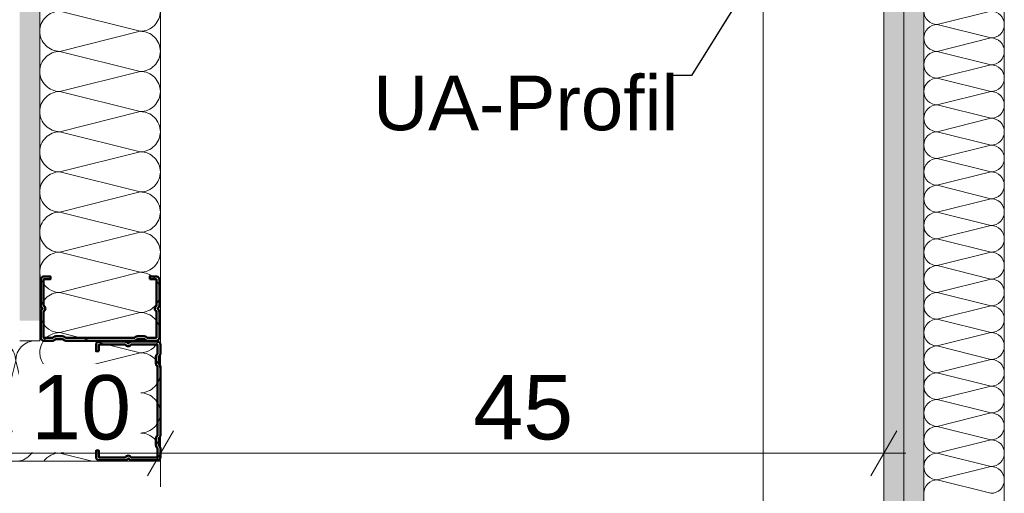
# Model space of a CAD drawing. Header units: metres. Extents: x -3.5 to 65.3, y -10.9 to 16.7.
# Tile 92 of 145: x 44.002 to 44.615, y 0.825 to 1.12. Entities that reach past the tile are written whole.
import ezdxf

# ---------------------------------------------------------------- set-up
doc = ezdxf.new("R2010")
doc.units = ezdxf.units.M
doc.header["$MEASUREMENT"] = 0
doc.linetypes.add('Wipeout_Contour', pattern=[1, 0, -1])
for name, color, linetype in [('102 - Bemaßung_ Beschriftung.Detail_ Ausschnitt', 7, 'Continuous'), ('606 - Struktur.Wand Innen Ausbau', 7, 'Continuous'), ('660 - Unterkonstruktion.Trockenbau', 7, 'Continuous'), ('Neubau_102 - Bemaßung_ Beschriftung.Detail_ Ausschnitt', 7, 'Continuous'), ('Neubau_606 - Struktur.Wand Innen Ausbau', 7, 'Continuous')]:
    doc.layers.add(name, color=color, linetype=linetype)
doc.styles.add('ERSTELLTER_STIL_1', font='txt')
doc.dimstyles.new('ERSTELLTER_STIL__2', dxfattribs={"dimtxt": 0.04, "dimasz": 0.02128, "dimexe": 0.18, "dimexo": 0.0625, "dimgap": 0, "dimtad": 1, "dimzin": 0, "dimdsep": 46, "dimtxsty": 'ERSTELLTER_STIL_1', "dimblk": 'ARROWHEAD_2', "dimblk1": 'ARROWHEAD_2', "dimblk2": 'ARROWHEAD_2', "dimcen": 0.09, "dimse1": 1, "dimse2": 1, "dimclrd": 7, "dimclre": 7, "dimclrt": 7, "dimazin": 0, "dimtfac": 1, "dimtdec": 4, "dimtmove": 2, "dimatfit": 3, "dimfxl": 1, "dimtolj": 1, "dimtzin": 0, "dimarcsym": 0})
doc.dimstyles.new('ERSTELLTER_STIL__3', dxfattribs={"dimtxt": 0.04, "dimasz": 0.02128, "dimexe": 0.18, "dimexo": 0.0625, "dimgap": 0, "dimtad": 1, "dimtih": 1, "dimtoh": 1, "dimzin": 0, "dimdsep": 46, "dimtxsty": 'ERSTELLTER_STIL_1', "dimblk": 'ARROWHEAD_2', "dimblk1": 'ARROWHEAD_2', "dimblk2": 'ARROWHEAD_2', "dimcen": 0.09, "dimse1": 1, "dimse2": 1, "dimclrd": 7, "dimclre": 7, "dimclrt": 7, "dimazin": 0, "dimtfac": 1, "dimtdec": 4, "dimtmove": 0, "dimatfit": 3, "dimfxl": 1, "dimtolj": 1, "dimtzin": 0, "dimarcsym": 0})
doc.dimstyles.new('ERSTELLTER_STIL__5', dxfattribs={"dimtxt": 0.18, "dimasz": 0.010944, "dimexe": 0.18, "dimexo": 0.0625, "dimgap": 0, "dimtad": 0, "dimtih": 1, "dimtoh": 1, "dimdec": 4, "dimzin": 0, "dimdsep": 46, "dimcen": 0.09, "dimadec": 0, "dimazin": 0, "dimtfac": 1, "dimtdec": 4, "dimtmove": 0, "dimatfit": 3, "dimldrblk": 'ARROWHEAD_11', "dimfxl": 1, "dimtolj": 1, "dimtzin": 0, "dimarcsym": 0})
pattern_1 = [(45, (0, 0), (-0.007071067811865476, 0.007071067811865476), [0, -0.01])]

# ---------------------------------------------------------------- blocks, each defined once
blk = doc.blocks.new('*X56')
at = {"layer": '606 - Struktur.Wand Innen Ausbau', "color": 7, "linetype": 'Continuous', "lineweight": 5}
for p, q in [((44.57332232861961, 1.116666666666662), (44.60665566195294, 1.124999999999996)), ((44.57332232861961, 1.116666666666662), (44.60665566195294, 1.108333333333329)), ((44.57332232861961, 1.099999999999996), (44.60665566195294, 1.108333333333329)), ((44.57332232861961, 1.099999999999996), (44.60665566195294, 1.091666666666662)), ((44.57332232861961, 1.083333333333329), (44.60665566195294, 1.091666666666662)), ((44.57332232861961, 1.083333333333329), (44.60665566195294, 1.074999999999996)), ((44.57332232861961, 1.066666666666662), (44.60665566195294, 1.074999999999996)), ((44.57332232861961, 1.066666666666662), (44.60665566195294, 1.058333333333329)), ((44.57332232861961, 1.049999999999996), (44.60665566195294, 1.058333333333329)), ((44.57332232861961, 1.049999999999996), (44.60665566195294, 1.041666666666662)), ((44.57332232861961, 1.033333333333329), (44.60665566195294, 1.041666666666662)), ((44.57332232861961, 1.033333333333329), (44.60665566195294, 1.024999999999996)), ((44.57332232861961, 1.016666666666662), (44.60665566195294, 1.024999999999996)), ((44.57332232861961, 1.016666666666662), (44.60665566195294, 1.008333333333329)), ((44.57332232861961, 0.9999999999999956), (44.60665566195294, 1.008333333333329)), ((44.57332232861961, 0.9999999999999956), (44.60665566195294, 0.9916666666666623)), ((44.57332232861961, 0.983333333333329), (44.60665566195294, 0.9916666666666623)), ((44.57332232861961, 0.983333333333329), (44.60665566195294, 0.9749999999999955)), ((44.57332232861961, 0.9666666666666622), (44.60665566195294, 0.9749999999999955)), ((44.57332232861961, 0.9666666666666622), (44.60665566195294, 0.9583333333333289)), ((44.57332232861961, 0.9499999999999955), (44.60665566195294, 0.9583333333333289)), ((44.57332232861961, 0.9499999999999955), (44.60665566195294, 0.9416666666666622)), ((44.57332232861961, 0.9333333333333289), (44.60665566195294, 0.9416666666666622)), ((44.57332232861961, 0.9333333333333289), (44.60665566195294, 0.9249999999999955)), ((44.57332232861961, 0.9166666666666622), (44.60665566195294, 0.9249999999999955)), ((44.57332232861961, 0.9166666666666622), (44.60665566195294, 0.9083333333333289)), ((44.57332232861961, 0.8999999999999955), (44.60665566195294, 0.9083333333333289)), ((44.57332232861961, 0.8999999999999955), (44.60665566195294, 0.8916666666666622)), ((44.57332232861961, 0.8833333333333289), (44.60665566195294, 0.8916666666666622)), ((44.57332232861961, 0.8833333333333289), (44.60665566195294, 0.8749999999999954)), ((44.57332232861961, 0.8666666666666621), (44.60665566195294, 0.8749999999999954)), ((44.57332232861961, 0.8666666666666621), (44.60665566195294, 0.8583333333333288)), ((44.57332232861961, 0.8499999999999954), (44.60665566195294, 0.8583333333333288)), ((44.57332232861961, 0.8499999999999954), (44.60665566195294, 0.8416666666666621)), ((44.57332232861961, 0.8333333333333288), (44.60665566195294, 0.8416666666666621)), ((44.57332232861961, 0.8333333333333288), (44.60665566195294, 0.8249999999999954))]:
    blk.add_line(p, q, dxfattribs=at)
for centre, radius, start, end in [((44.57332232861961, 1.124999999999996), 0.008333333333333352, 180, 270), ((44.60665566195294, 1.116666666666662), 0.008333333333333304, 0, 90), ((44.57332232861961, 1.108333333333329), 0.008333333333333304, 90, 180), ((44.60665566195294, 1.116666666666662), 0.008333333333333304, 270, 0), ((44.57332232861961, 1.108333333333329), 0.008333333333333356, 180, 270), ((44.60665566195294, 1.099999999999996), 0.008333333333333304, 0, 90), ((44.57332232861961, 1.091666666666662), 0.00833333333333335, 90, 180), ((44.60665566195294, 1.099999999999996), 0.008333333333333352, 270, 0), ((44.57332232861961, 1.091666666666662), 0.00833333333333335, 180, 270), ((44.60665566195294, 1.083333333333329), 0.008333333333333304, 0, 90), ((44.57332232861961, 1.074999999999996), 0.008333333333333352, 90, 180), ((44.60665566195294, 1.083333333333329), 0.008333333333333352, 270, 0), ((44.57332232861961, 1.074999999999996), 0.008333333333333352, 180, 270), ((44.60665566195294, 1.066666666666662), 0.008333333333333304, 0, 90), ((44.57332232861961, 1.058333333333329), 0.008333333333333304, 90, 180), ((44.60665566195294, 1.066666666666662), 0.008333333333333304, 270, 0), ((44.57332232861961, 1.058333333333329), 0.008333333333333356, 180, 270), ((44.60665566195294, 1.049999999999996), 0.008333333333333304, 0, 90), ((44.57332232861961, 1.041666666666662), 0.00833333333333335, 90, 180), ((44.60665566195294, 1.049999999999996), 0.008333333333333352, 270, 0), ((44.57332232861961, 1.041666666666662), 0.00833333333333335, 180, 270), ((44.60665566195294, 1.033333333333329), 0.008333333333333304, 0, 90), ((44.57332232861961, 1.024999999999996), 0.008333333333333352, 90, 180), ((44.60665566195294, 1.033333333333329), 0.008333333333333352, 270, 0), ((44.57332232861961, 1.024999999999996), 0.008333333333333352, 180, 270), ((44.60665566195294, 1.016666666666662), 0.008333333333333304, 0, 90), ((44.57332232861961, 1.008333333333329), 0.008333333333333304, 90, 180), ((44.60665566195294, 1.016666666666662), 0.008333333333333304, 270, 0), ((44.57332232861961, 1.008333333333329), 0.008333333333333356, 180, 270), ((44.60665566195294, 0.9999999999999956), 0.008333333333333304, 0, 90), ((44.57332232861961, 0.9916666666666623), 0.00833333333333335, 90, 180), ((44.60665566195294, 0.9999999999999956), 0.008333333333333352, 270, 0), ((44.57332232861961, 0.9916666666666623), 0.00833333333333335, 180, 270), ((44.60665566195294, 0.983333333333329), 0.008333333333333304, 0, 90), ((44.57332232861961, 0.9749999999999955), 0.008333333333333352, 90, 180), ((44.60665566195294, 0.983333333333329), 0.008333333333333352, 270, 0), ((44.57332232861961, 0.9749999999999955), 0.008333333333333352, 180, 270), ((44.60665566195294, 0.9666666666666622), 0.008333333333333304, 0, 90), ((44.57332232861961, 0.9583333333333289), 0.008333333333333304, 90, 180), ((44.60665566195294, 0.9666666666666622), 0.008333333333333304, 270, 0), ((44.57332232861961, 0.9583333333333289), 0.008333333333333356, 180, 270), ((44.60665566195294, 0.9499999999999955), 0.008333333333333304, 0, 90), ((44.57332232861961, 0.9416666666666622), 0.00833333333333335, 90, 180), ((44.60665566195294, 0.9499999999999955), 0.008333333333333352, 270, 0), ((44.57332232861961, 0.9416666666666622), 0.00833333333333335, 180, 270), ((44.60665566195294, 0.9333333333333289), 0.008333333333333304, 0, 90), ((44.57332232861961, 0.9249999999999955), 0.008333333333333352, 90, 180), ((44.60665566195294, 0.9333333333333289), 0.008333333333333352, 270, 0), ((44.57332232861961, 0.9249999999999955), 0.008333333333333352, 180, 270), ((44.60665566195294, 0.9166666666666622), 0.008333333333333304, 0, 90), ((44.57332232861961, 0.9083333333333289), 0.008333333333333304, 90, 180), ((44.60665566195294, 0.9166666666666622), 0.008333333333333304, 270, 0), ((44.57332232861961, 0.9083333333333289), 0.008333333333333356, 180, 270), ((44.60665566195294, 0.8999999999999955), 0.008333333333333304, 0, 90), ((44.57332232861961, 0.8916666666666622), 0.00833333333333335, 90, 180), ((44.60665566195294, 0.8999999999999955), 0.008333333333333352, 270, 0), ((44.57332232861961, 0.8916666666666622), 0.00833333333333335, 180, 270), ((44.60665566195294, 0.8833333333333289), 0.008333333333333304, 0, 90), ((44.57332232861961, 0.8749999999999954), 0.008333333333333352, 90, 180), ((44.60665566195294, 0.8833333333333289), 0.008333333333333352, 270, 0), ((44.57332232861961, 0.8749999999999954), 0.008333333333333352, 180, 270), ((44.60665566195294, 0.8666666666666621), 0.008333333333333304, 0, 90), ((44.57332232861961, 0.8583333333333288), 0.008333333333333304, 90, 180), ((44.60665566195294, 0.8666666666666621), 0.008333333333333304, 270, 0), ((44.57332232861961, 0.8583333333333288), 0.008333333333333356, 180, 270), ((44.60665566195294, 0.8499999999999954), 0.008333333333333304, 0, 90), ((44.57332232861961, 0.8416666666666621), 0.00833333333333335, 90, 180), ((44.60665566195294, 0.8499999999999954), 0.008333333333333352, 270, 0), ((44.57332232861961, 0.8416666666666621), 0.00833333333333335, 180, 270), ((44.60665566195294, 0.8333333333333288), 0.008333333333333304, 0, 90), ((44.57332232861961, 0.8249999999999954), 0.008333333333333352, 90, 180), ((44.60665566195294, 0.8333333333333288), 0.008333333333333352, 270, 0)]:
    blk.add_arc(centre, radius, start, end, dxfattribs=at)
blk = doc.blocks.new('*X71')
at = {"layer": 'Neubau_606 - Struktur.Wand Innen Ausbau', "color": 7, "linetype": 'Continuous', "lineweight": 5}
for p, q in [((44.02749102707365, 0.9000113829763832), (44.03346220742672, 0.9015041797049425)), ((44.02749102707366, 0.9000113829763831), (44.03744299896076, 0.8975233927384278)), ((44.02749103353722, 0.8750113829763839), (44.05346222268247, 0.88150418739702)), ((44.02749103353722, 0.8750113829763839), (44.0707763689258, 0.8641900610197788)), ((44.02749104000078, 0.8500113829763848), (44.07346223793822, 0.8615041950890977)), ((44.02749104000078, 0.8500113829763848), (44.04763510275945, 0.8449753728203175))]:
    blk.add_line(p, q, dxfattribs=at)
for centre, radius, start, end in [((44.02749102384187, 0.9125113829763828), 0.01249999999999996, 151.5517591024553, 180.0000148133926), ((44.02749102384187, 0.9125113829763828), 0.01250000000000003, 180.0000148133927, 270.0000148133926), ((44.02749103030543, 0.8875113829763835), 0.01250000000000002, 90.00001481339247, 180.0000148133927), ((44.02749103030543, 0.8875113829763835), 0.01250000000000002, 180.0000148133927, 270.0000148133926), ((44.027491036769, 0.8625113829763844), 0.01250000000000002, 90.00001481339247, 180.0000148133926), ((44.027491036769, 0.8625113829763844), 0.01250000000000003, 180.0000148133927, 270.0000148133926), ((44.02749104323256, 0.8375113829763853), 0.01249999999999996, 90.00001481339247, 143.3363020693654), ((44.07749104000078, 0.8500113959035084), 0.01249999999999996, 336.2417242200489, 339.9753597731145)]:
    blk.add_arc(centre, radius, start, end, dxfattribs=at)
blk = doc.blocks.new('*X73')
at = {"layer": 'Neubau_606 - Struktur.Wand Innen Ausbau', "color": 7, "linetype": 'Continuous', "lineweight": 5}
for p, q in [((44.0274909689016, 1.125011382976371), (44.07749097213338, 1.112511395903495)), ((44.02749097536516, 1.100011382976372), (44.07749097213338, 1.112511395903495)), ((44.02749097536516, 1.100011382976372), (44.07749097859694, 1.087511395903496)), ((44.02749098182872, 1.075011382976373), (44.07749097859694, 1.087511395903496)), ((44.02749098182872, 1.075011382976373), (44.0774909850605, 1.062511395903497)), ((44.02749098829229, 1.050011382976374), (44.0774909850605, 1.062511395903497)), ((44.02749098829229, 1.050011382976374), (44.07749099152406, 1.037511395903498)), ((44.02749099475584, 1.025011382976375), (44.07749099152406, 1.037511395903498)), ((44.02749099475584, 1.025011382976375), (44.07749099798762, 1.012511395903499)), ((44.0274910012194, 1.000011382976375), (44.07749099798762, 1.012511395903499)), ((44.0274910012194, 1.000011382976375), (44.07749100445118, 0.9875113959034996)), ((44.02749100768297, 0.9750113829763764), (44.07749100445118, 0.9875113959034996)), ((44.02749100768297, 0.9750113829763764), (44.07749101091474, 0.9625113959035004)), ((44.02749101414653, 0.9500113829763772), (44.07749101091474, 0.9625113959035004)), ((44.02749101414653, 0.9500113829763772), (44.07749101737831, 0.9375113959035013)), ((44.02749102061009, 0.9250113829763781), (44.07749101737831, 0.9375113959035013)), ((44.02749102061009, 0.9250113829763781), (44.04763508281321, 0.9199753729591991))]:
    blk.add_line(p, q, dxfattribs=at)
for centre, radius, start, end in [((44.02749097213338, 1.112511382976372), 0.01250000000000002, 90.00001481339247, 180.0000148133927), ((44.0774909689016, 1.125011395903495), 0.01250000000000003, 270.0000148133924, 1.481339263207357e-05), ((44.02749097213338, 1.112511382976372), 0.01250000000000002, 180.0000148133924, 270.0000148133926), ((44.07749097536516, 1.100011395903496), 0.01249999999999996, 1.481339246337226e-05, 90.00001481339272), ((44.02749097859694, 1.087511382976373), 0.01250000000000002, 90.00001481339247, 180.0000148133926), ((44.07749097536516, 1.100011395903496), 0.01250000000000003, 270.0000148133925, 1.481339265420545e-05), ((44.02749097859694, 1.087511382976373), 0.01250000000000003, 180.0000148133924, 270.0000148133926), ((44.07749098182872, 1.075011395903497), 0.01249999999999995, 1.481339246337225e-05, 90.0000148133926), ((44.0274909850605, 1.062511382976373), 0.01249999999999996, 90.00001481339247, 180.0000148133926), ((44.07749098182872, 1.075011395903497), 0.01249999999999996, 270.0000148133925, 1.481339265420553e-05), ((44.0274909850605, 1.062511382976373), 0.01250000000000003, 180.0000148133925, 270.0000148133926), ((44.07749098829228, 1.050011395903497), 0.01249999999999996, 1.481339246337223e-05, 90.0000148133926), ((44.02749099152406, 1.037511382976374), 0.01250000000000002, 90.00001481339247, 180.0000148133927), ((44.07749098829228, 1.050011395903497), 0.01250000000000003, 270.0000148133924, 1.481339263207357e-05), ((44.02749099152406, 1.037511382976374), 0.01250000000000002, 180.0000148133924, 270.0000148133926), ((44.07749099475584, 1.025011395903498), 0.01249999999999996, 1.481339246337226e-05, 90.00001481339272), ((44.02749099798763, 1.012511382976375), 0.01250000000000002, 90.00001481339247, 180.0000148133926), ((44.07749099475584, 1.025011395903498), 0.01250000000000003, 270.0000148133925, 1.481339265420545e-05), ((44.02749099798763, 1.012511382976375), 0.01250000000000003, 180.0000148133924, 270.0000148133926), ((44.07749100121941, 1.000011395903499), 0.01249999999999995, 1.481339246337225e-05, 90.0000148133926), ((44.02749100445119, 0.987511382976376), 0.01249999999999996, 90.00001481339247, 180.0000148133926), ((44.07749100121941, 1.000011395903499), 0.01249999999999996, 270.0000148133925, 1.481339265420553e-05), ((44.02749100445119, 0.987511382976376), 0.01250000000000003, 180.0000148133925, 270.0000148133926), ((44.07749100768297, 0.9750113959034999), 0.01249999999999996, 1.481339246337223e-05, 90.0000148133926), ((44.02749101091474, 0.9625113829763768), 0.01250000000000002, 90.00001481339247, 180.0000148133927), ((44.07749100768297, 0.9750113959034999), 0.01250000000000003, 270.0000148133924, 1.481339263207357e-05), ((44.02749101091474, 0.9625113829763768), 0.01250000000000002, 180.0000148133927, 270.0000148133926), ((44.07749101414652, 0.9500113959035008), 0.01249999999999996, 1.481339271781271e-05, 90.00001481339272), ((44.02749101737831, 0.9375113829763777), 0.01250000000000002, 90.00001481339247, 180.0000148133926), ((44.07749101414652, 0.9500113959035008), 0.01250000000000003, 270.0000148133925, 1.481339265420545e-05), ((44.02749101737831, 0.9375113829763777), 0.01250000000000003, 180.0000148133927, 270.0000148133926), ((44.07749102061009, 0.9250113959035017), 0.01249999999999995, 1.481339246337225e-05, 90.0000148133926), ((44.02749102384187, 0.9125113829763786), 0.01249999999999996, 90.00001481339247, 143.3363020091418), ((44.07749102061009, 0.9250113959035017), 0.01249999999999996, 336.2417257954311, 1.481339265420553e-05)]:
    blk.add_arc(centre, radius, start, end, dxfattribs=at)
blk = doc.blocks.new('*X74')
at = {"layer": 'Neubau_606 - Struktur.Wand Innen Ausbau', "color": 7, "linetype": 'Continuous', "lineweight": 5}
for p, q in [((44.04763508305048, 0.9199753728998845), (44.07749102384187, 0.9125113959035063)), ((44.03346220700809, 0.9015041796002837), (44.07749102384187, 0.9125113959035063)), ((44.03744299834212, 0.897523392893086), (44.07749103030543, 0.8875113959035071)), ((44.05346222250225, 0.881504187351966), (44.07749103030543, 0.8875113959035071)), ((44.07077636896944, 0.8641900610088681), (44.077491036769, 0.862511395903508)), ((44.07346223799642, 0.8615041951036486), (44.077491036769, 0.862511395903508))]:
    blk.add_line(p, q, dxfattribs=at)
for centre, radius, start, end in [((44.02749102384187, 0.9125113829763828), 0.01249999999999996, 143.3363041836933, 151.5517617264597), ((44.07749102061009, 0.9250113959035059), 0.01249999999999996, 270.0000148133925, 336.2417277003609), ((44.07749102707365, 0.9000113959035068), 0.01249999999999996, 1.481339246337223e-05, 90.0000148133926), ((44.07749102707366, 0.9000113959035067), 0.01250000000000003, 270.0000148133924, 1.481339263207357e-05), ((44.07749103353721, 0.8750113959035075), 0.01249999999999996, 1.481339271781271e-05, 90.00001481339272), ((44.07749103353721, 0.8750113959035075), 0.01250000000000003, 270.0000148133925, 1.481339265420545e-05), ((44.07749104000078, 0.8500113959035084), 0.01249999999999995, 1.481339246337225e-05, 90.0000148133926), ((44.07749104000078, 0.8500113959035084), 0.01249999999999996, 339.9753608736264, 1.481339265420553e-05)]:
    blk.add_arc(centre, radius, start, end, dxfattribs=at)
blk = doc.blocks.new('*X91')
at = {"layer": 'Neubau_606 - Struktur.Wand Innen Ausbau', "color": 7, "linetype": 'Continuous', "lineweight": 5}
for p, q in [((43.6749991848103, 0.9074750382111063), (43.6699888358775, 0.8874335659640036)), ((43.6749991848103, 0.9074750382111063), (43.68749922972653, 0.8574750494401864)), ((43.69999918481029, 0.9074750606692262), (43.68749922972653, 0.8574750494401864)), ((43.69999918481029, 0.9074750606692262), (43.71249922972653, 0.8574750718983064)), ((43.72499918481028, 0.9074750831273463), (43.71249922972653, 0.8574750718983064)), ((43.72499918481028, 0.9074750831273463), (43.73749922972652, 0.8574750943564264)), ((43.74999918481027, 0.9074751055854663), (43.73749922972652, 0.8574750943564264)), ((43.74999918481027, 0.9074751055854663), (43.76249922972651, 0.8574751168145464)), ((43.77499918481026, 0.9074751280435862), (43.76249922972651, 0.8574751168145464)), ((43.77499918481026, 0.9074751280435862), (43.7874992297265, 0.8574751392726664)), ((43.79999918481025, 0.9074751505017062), (43.7874992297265, 0.8574751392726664)), ((43.79999918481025, 0.9074751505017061), (43.81249922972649, 0.8574751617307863)), ((43.82499918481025, 0.9074751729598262), (43.81249922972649, 0.8574751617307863)), ((43.82499918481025, 0.9074751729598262), (43.83749922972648, 0.8574751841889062)), ((43.84999918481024, 0.9074751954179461), (43.83749922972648, 0.8574751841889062)), ((43.84999918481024, 0.9074751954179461), (43.86249922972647, 0.8574752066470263)), ((43.87499918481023, 0.9074752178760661), (43.86249922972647, 0.8574752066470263)), ((43.87499918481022, 0.907475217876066), (43.88749922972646, 0.8574752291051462)), ((43.89999918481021, 0.907475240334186), (43.88749922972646, 0.8574752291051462)), ((43.89999918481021, 0.907475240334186), (43.91249922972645, 0.8574752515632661)), ((43.9249991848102, 0.907475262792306), (43.91249922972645, 0.8574752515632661)), ((43.9249991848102, 0.907475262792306), (43.93749922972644, 0.8574752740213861)), ((43.9499991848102, 0.907475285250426), (43.93749922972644, 0.8574752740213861)), ((43.9499991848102, 0.907475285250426), (43.96249922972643, 0.8574752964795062)), ((43.97499918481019, 0.907475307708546), (43.96249922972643, 0.8574752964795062)), ((43.97499918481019, 0.907475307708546), (43.98749922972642, 0.8574753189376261)), ((43.99999918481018, 0.9074753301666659), (43.98749922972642, 0.8574753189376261)), ((43.99999918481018, 0.9074753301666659), (44.01249922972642, 0.8574753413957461)), ((44.01499103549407, 0.8674426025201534), (44.01249922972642, 0.8574753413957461))]:
    blk.add_line(p, q, dxfattribs=at)
for centre, radius, start, end in [((43.68749918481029, 0.9074750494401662), 0.01250000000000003, 90.00005147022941, 180.0000514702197), ((43.68749918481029, 0.9074750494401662), 0.01250000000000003, 5.147021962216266e-05, 90.0000514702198), ((43.71249918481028, 0.9074750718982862), 0.01250000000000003, 90.00005147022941, 180.0000514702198), ((43.71249918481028, 0.9074750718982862), 0.01250000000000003, 5.147021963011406e-05, 90.00005147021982), ((43.73749918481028, 0.9074750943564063), 0.01250000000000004, 90.00005147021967, 180.0000514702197), ((43.73749918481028, 0.9074750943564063), 0.01249999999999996, 5.147021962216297e-05, 90.00005147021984), ((43.76249918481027, 0.9074751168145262), 0.01250000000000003, 90.00005147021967, 180.0000514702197), ((43.76249918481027, 0.9074751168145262), 0.01250000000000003, 5.147021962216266e-05, 90.0000514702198), ((43.78749918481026, 0.9074751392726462), 0.01250000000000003, 90.00005147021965, 180.0000514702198), ((43.78749918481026, 0.9074751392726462), 0.01250000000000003, 5.147021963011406e-05, 90.00005147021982), ((43.81249918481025, 0.9074751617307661), 0.01250000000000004, 90.00005147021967, 180.0000514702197), ((43.81249918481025, 0.9074751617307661), 0.01249999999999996, 5.147021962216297e-05, 90.00005147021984), ((43.83749918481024, 0.9074751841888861), 0.01250000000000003, 90.00005147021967, 180.0000514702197), ((43.83749918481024, 0.9074751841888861), 0.01250000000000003, 5.147021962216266e-05, 90.0000514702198), ((43.86249918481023, 0.9074752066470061), 0.01250000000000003, 90.00005147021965, 180.0000514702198), ((43.86249918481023, 0.9074752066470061), 0.01250000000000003, 5.147021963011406e-05, 90.00005147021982), ((43.88749918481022, 0.907475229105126), 0.01250000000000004, 90.00005147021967, 180.0000514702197), ((43.88749918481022, 0.907475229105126), 0.01249999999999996, 5.147021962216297e-05, 90.00005147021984), ((43.91249918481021, 0.9074752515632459), 0.01250000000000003, 90.00005147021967, 180.0000514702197), ((43.91249918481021, 0.9074752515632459), 0.01250000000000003, 5.147021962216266e-05, 90.0000514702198), ((43.9374991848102, 0.907475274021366), 0.01250000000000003, 90.00005147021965, 180.0000514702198), ((43.9374991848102, 0.907475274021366), 0.01250000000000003, 5.147021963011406e-05, 90.00005147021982), ((43.96249918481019, 0.907475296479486), 0.01250000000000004, 90.00005147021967, 180.0000514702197), ((43.96249918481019, 0.907475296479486), 0.01249999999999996, 5.147021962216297e-05, 90.00005147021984), ((43.98749918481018, 0.9074753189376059), 0.01250000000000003, 90.00005147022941, 180.0000514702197), ((43.98749918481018, 0.9074753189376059), 0.01250000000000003, 5.147021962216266e-05, 90.0000514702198), ((44.01249918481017, 0.9074753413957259), 0.01250000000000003, 90.00005147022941, 180.0000514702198), ((43.69999922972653, 0.8574750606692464), 0.01250000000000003, 180.0000514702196, 270.0000514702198), ((43.69999922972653, 0.8574750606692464), 0.01249999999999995, 270.0000514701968, 5.147021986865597e-05), ((43.72499922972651, 0.8574750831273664), 0.01250000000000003, 180.0000514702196, 270.0000514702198), ((43.72499922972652, 0.8574750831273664), 0.01249999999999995, 270.0000514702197, 5.147021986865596e-05), ((43.74999922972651, 0.8574751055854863), 0.01249999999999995, 180.0000514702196, 270.0000514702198), ((43.74999922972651, 0.8574751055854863), 0.01249999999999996, 270.0000514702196, 5.147021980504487e-05), ((43.7749992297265, 0.8574751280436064), 0.01250000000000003, 180.0000514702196, 270.0000514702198), ((43.7749992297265, 0.8574751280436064), 0.01249999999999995, 270.0000514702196, 5.147021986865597e-05), ((43.79999922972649, 0.8574751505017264), 0.01250000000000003, 180.0000514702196, 270.0000514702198), ((43.7999992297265, 0.8574751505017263), 0.01249999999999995, 270.0000514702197, 5.147021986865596e-05), ((43.82499922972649, 0.8574751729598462), 0.01249999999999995, 180.0000514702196, 270.0000514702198), ((43.82499922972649, 0.8574751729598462), 0.01249999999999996, 270.0000514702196, 5.147021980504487e-05), ((43.84999922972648, 0.8574751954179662), 0.01250000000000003, 180.0000514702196, 270.0000514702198), ((43.84999922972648, 0.8574751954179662), 0.01249999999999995, 270.0000514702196, 5.147021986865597e-05), ((43.87499922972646, 0.8574752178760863), 0.01250000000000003, 180.0000514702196, 270.0000514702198), ((43.87499922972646, 0.8574752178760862), 0.01249999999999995, 270.0000514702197, 5.147021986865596e-05), ((43.89999922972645, 0.8574752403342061), 0.01249999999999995, 180.0000514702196, 270.0000514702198), ((43.89999922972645, 0.8574752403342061), 0.01249999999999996, 270.0000514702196, 5.147021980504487e-05), ((43.92499922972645, 0.8574752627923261), 0.01250000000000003, 180.0000514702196, 270.0000514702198), ((43.92499922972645, 0.8574752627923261), 0.01249999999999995, 270.0000514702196, 5.147021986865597e-05), ((43.94999922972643, 0.8574752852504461), 0.01250000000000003, 180.0000514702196, 270.0000514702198), ((43.94999922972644, 0.8574752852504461), 0.01249999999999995, 270.0000514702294, 5.147021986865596e-05), ((43.97499922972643, 0.8574753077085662), 0.01249999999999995, 180.0000514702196, 270.0000514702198), ((43.97499922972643, 0.8574753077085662), 0.01249999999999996, 270.0000514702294, 5.147021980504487e-05), ((43.99999922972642, 0.8574753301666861), 0.01250000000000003, 180.0000514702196, 270.0000514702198), ((43.99999922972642, 0.8574753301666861), 0.01249999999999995, 270.0000514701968, 5.147021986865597e-05)]:
    blk.add_arc(centre, radius, start, end, dxfattribs=at)
blk = doc.blocks.new('*D215')
at = {"layer": '102 - Bemaßung_ Beschriftung.Detail_ Ausschnitt', "color": 7, "linetype": 'Continuous', "lineweight": 5}
for p, q in [((43.98999101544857, 0.8289773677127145), (43.98999101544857, 0.8709773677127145)), ((44.08999104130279, 0.8289773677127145), (44.08999104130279, 0.8709773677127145)), ((43.99807391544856, 0.8639773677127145), (43.98190811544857, 0.8359773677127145)), ((44.09807394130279, 0.8639773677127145), (44.08190814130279, 0.8359773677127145)), ((43.98999101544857, 0.8499773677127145), (44.08999104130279, 0.8499773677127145))]:
    blk.add_line(p, q, dxfattribs=at)
at = {"color": 254, "linetype": 'Wipeout_Contour', "lineweight": 0, "ltscale": 176.2062946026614}
blk.add_wipeout([(44.00213662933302, 0.8504773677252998), (44.077845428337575, 0.8504773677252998), (44.077845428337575, 0.9054773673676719), (44.00213662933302, 0.9054773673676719)], dxfattribs=at).dxf.layer = '102 - Bemaßung_ Beschriftung.Detail_ Ausschnitt'
at = {"layer": '102 - Bemaßung_ Beschriftung.Detail_ Ausschnitt', "color": 7, "lineweight": 5, "insert": (44.00963662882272, 0.8579773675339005), "char_height": 0.04, "attachment_point": 7, "style": 'ERSTELLTER_STIL_1'}
blk.add_mtext('\\A1;{\\pql;\\fArial|b0|i0|c0|p38;10}', dxfattribs=at)
blk = doc.blocks.new('ARROWHEAD_2')
at = {"color": 0, "linetype": 'Continuous', "lineweight": 0}
for p, q in [((-0.3781315, -0.655), (0.3781315, 0.655)), ((0, 0), (-1, 0))]:
    blk.add_line(p, q, dxfattribs=at)
blk = doc.blocks.new('*D216')
at = {"layer": '102 - Bemaßung_ Beschriftung.Detail_ Ausschnitt', "color": 7, "linetype": 'Continuous', "lineweight": 5}
for p, q in [((44.08999104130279, 0.8289773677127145), (44.08999104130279, 0.8709773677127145)), ((44.53998899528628, 0.8289773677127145), (44.53998899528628, 0.8709773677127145)), ((44.09807394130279, 0.8639773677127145), (44.08190814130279, 0.8359773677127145)), ((44.53190609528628, 0.8359773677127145), (44.54807189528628, 0.8639773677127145)), ((44.08999104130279, 0.8499773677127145), (44.53998899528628, 0.8499773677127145)), ((44.53998899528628, 0.8499773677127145), (44.55368099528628, 0.8499773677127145))]:
    blk.add_line(p, q, dxfattribs=at)
at = {"layer": '102 - Bemaßung_ Beschriftung.Detail_ Ausschnitt', "color": 7, "lineweight": 5, "insert": (44.28463561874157, 0.8579773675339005), "char_height": 0.04, "attachment_point": 7, "style": 'ERSTELLTER_STIL_1'}
blk.add_mtext('\\A1;{\\pql;\\fArial|b0|i0|c0|p38;45}', dxfattribs=at)
blk = doc.blocks.new('*D290')
at = {"layer": '102 - Bemaßung_ Beschriftung.Detail_ Ausschnitt', "color": 7, "linetype": 'Continuous', "lineweight": 5}
for p, q in [((43.46099313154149, 1.168058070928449), (43.4889931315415, 1.151892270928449)), ((43.4959931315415, 1.159975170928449), (43.45399313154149, 1.159975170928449)), ((43.4749931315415, 0.7099822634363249), (43.4749931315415, 1.159975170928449)), ((43.46099313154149, 0.7180651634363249), (43.4889931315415, 0.7018993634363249)), ((43.4959931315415, 0.7099822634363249), (43.45399313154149, 0.7099822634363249)), ((43.4749931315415, 0.2549999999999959), (43.4749931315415, 0.7099822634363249))]:
    blk.add_line(p, q, dxfattribs=at)
at = {"layer": '102 - Bemaßung_ Beschriftung.Detail_ Ausschnitt', "color": 7, "lineweight": 5, "insert": (43.46699313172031, 0.8542760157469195), "char_height": 0.04, "attachment_point": 7, "rotation": 90, "style": 'ERSTELLTER_STIL_1'}
blk.add_mtext('\\A1;{\\pql;\\fArial|b0|i0|c0|p38;45}', dxfattribs=at)
blk = doc.blocks.new('ARROWHEAD_11')
at = {"color": 0, "linetype": 'Continuous', "lineweight": 0}
blk.add_line((0, 0), (-1, 0), dxfattribs=at)
at = {"color": 0, "linetype": 'Continuous', "lineweight": 0, "const_width": 0.25, "flags": 128}
blk.add_lwpolyline([(-0.125, 0, 1), (0.125, 0, 1)], format="xyb", close=True, dxfattribs=at)
blk = doc.blocks.new('*D431')
at = {"layer": '102 - Bemaßung_ Beschriftung.Detail_ Ausschnitt', "color": 7, "linetype": 'Continuous', "lineweight": 5}
for p, q in [((43.98999101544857, -0.7336149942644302), (43.98999101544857, -0.6916149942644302)), ((44.08999101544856, -0.7336149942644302), (44.08999101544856, -0.6916149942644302)), ((43.99807391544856, -0.6986149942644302), (43.98190811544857, -0.7266149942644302)), ((44.09807394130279, -0.6986149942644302), (44.08190814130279, -0.7266149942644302)), ((43.98999101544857, -0.7126149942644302), (44.08999101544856, -0.7126149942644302))]:
    blk.add_line(p, q, dxfattribs=at)
at = {"layer": '102 - Bemaßung_ Beschriftung.Detail_ Ausschnitt', "color": 7, "lineweight": 5, "insert": (44.00963662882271, -0.7046149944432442), "char_height": 0.04, "attachment_point": 7, "style": 'ERSTELLTER_STIL_1'}
blk.add_mtext('\\A1;{\\pql;\\fArial|b0|i0|c0|p38;10}', dxfattribs=at)
blk = doc.blocks.new('*D432')
at = {"layer": '102 - Bemaßung_ Beschriftung.Detail_ Ausschnitt', "color": 7, "linetype": 'Continuous', "lineweight": 5}
for p, q in [((44.09807394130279, -0.6986149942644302), (44.08190814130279, -0.7266149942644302)), ((44.54807189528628, -0.6986149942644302), (44.53190609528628, -0.7266149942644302)), ((44.08999104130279, -0.7126149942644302), (44.53998902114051, -0.7126149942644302))]:
    blk.add_line(p, q, dxfattribs=at)
at = {"layer": '102 - Bemaßung_ Beschriftung.Detail_ Ausschnitt', "color": 7, "lineweight": 5, "insert": (44.28463561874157, -0.7046149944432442), "char_height": 0.04, "attachment_point": 7, "style": 'ERSTELLTER_STIL_1'}
blk.add_mtext('\\A1;{\\pql;\\fArial|b0|i0|c0|p38;45}', dxfattribs=at)

msp = doc.modelspace()

# ---------------------------------------------------------------- hatches: boundary and pattern name
at = {"layer": '606 - Struktur.Wand Innen Ausbau', "linetype": 'Continuous', "lineweight": 0, "true_color": 0x000000}
h = msp.add_hatch(dxfattribs=at)
h.set_pattern_fill('Gips_0001', color=18, style=0, pattern_type=2)
h.set_pattern_definition(pattern_1)
h.paths.add_polyline_path([(44.53998899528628, 3.222500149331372), (44.53998899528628, 0.2549999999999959), (44.55248899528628, 0.2549999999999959), (44.55248899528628, 3.222500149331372)])
h = msp.add_hatch(dxfattribs=at)
h.set_pattern_fill('Gips_0001', color=18, style=0, pattern_type=2)
h.set_pattern_definition(pattern_1)
h.paths.add_polyline_path([(44.55248899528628, 3.210000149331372), (44.55248899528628, 0.2549999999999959), (44.56498899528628, 0.2549999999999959), (44.56498899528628, 3.210000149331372)])
at = {"layer": 'Neubau_606 - Struktur.Wand Innen Ausbau', "linetype": 'Continuous', "lineweight": 0, "true_color": 0x000000}
h = msp.add_hatch(dxfattribs=at)
h.set_pattern_fill('Gips_0001', color=18, style=0, pattern_type=2)
h.set_pattern_definition(pattern_1)
h.paths.add_polyline_path([(44.01499101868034, 0.9324753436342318), (44.01499029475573, 3.73249740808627), (44.00665696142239, 3.732497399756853), (44.00249029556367, 3.729372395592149), (44.00249101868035, 0.9324753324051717)])
h = msp.add_hatch(dxfattribs=at)
h.set_pattern_fill('Gips_0001', color=18, style=0, pattern_type=2)
h.set_pattern_definition(pattern_1)
h.paths.add_polyline_path([(44.00249101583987, 0.9324753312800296), (43.59498879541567, 0.9324749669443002), (43.59498880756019, 0.9199749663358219), (44.00249102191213, 0.9199753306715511)])
h = msp.add_hatch(dxfattribs=at)
h.set_pattern_fill('Gips_0001', color=18, style=0, pattern_type=2)
h.set_pattern_definition(pattern_1)
h.paths.add_polyline_path([(44.01499101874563, 0.9324753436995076), (44.00249101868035, 0.9324753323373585), (44.01499102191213, 0.9199753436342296)])
h = msp.add_hatch(dxfattribs=at)
h.set_pattern_fill('Gips_0001', color=18, style=0, pattern_type=2)
h.set_pattern_definition(pattern_1)
h.paths.add_polyline_path([(44.00249101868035, 0.9324753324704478), (44.00249102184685, 0.9199753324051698), (44.01499102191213, 0.9199753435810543)])

# ---------------------------------------------------------------- linework, layer by layer
at = {"layer": '606 - Struktur.Wand Innen Ausbau', "color": 7, "linetype": 'Continuous', "lineweight": 5}
for p, q in [((44.55248899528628, 3.210000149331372), (44.55248899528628, 0.2549999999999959)), ((44.56498899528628, 3.160000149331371), (44.56498899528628, 0.2549999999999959))]:
    msp.add_line(p, q, dxfattribs=at)
at = {"layer": '606 - Struktur.Wand Innen Ausbau', "color": 7, "linetype": 'Continuous', "lineweight": 5, "flags": 128}
for points in [[(44.53998899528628, 3.210000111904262), (44.53998899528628, 0.2549999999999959)], [(44.61498899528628, 0.2549999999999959), (44.61498899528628, 3.160000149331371)]]:
    msp.add_lwpolyline(points, dxfattribs=at)
at = {"layer": '660 - Unterkonstruktion.Trockenbau', "color": 1, "linetype": 'Continuous', "lineweight": 18}
msp.add_lwpolyline([(44.53998899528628, 3.160000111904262), (44.46498899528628, 3.160000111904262), (44.46498899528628, 0.2549999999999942), (44.53998899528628, 0.2549999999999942)], close=True, dxfattribs=at)
at = {"layer": 'Neubau_606 - Struktur.Wand Innen Ausbau', "color": 1, "linetype": 'Continuous', "lineweight": 5}
for p, q in [((44.01499029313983, 3.738747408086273), (44.01499102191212, 0.9199753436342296)), ((44.00249102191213, 0.9199753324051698), (44.01499102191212, 0.9199753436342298)), ((44.00249102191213, 0.9199753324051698), (44.01499102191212, 0.9199753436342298))]:
    msp.add_line(p, q, dxfattribs=at)
at = {"layer": 'Neubau_606 - Struktur.Wand Innen Ausbau', "color": 1, "linetype": 'Continuous', "lineweight": 5, "flags": 128}
for points in [[(44.08999104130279, 0.8449754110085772), (44.08999027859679, 3.794997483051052)], [(43.66998887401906, 0.844975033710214), (44.01499104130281, 0.8449753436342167)], [(44.08999104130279, 0.8449754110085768), (44.01499104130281, 0.8449753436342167)]]:
    msp.add_lwpolyline(points, dxfattribs=at)

# ---------------------------------------------------------------- block references
at = {"layer": '606 - Struktur.Wand Innen Ausbau', "color": 7, "lineweight": 18}
msp.add_blockref('*X56', (0, 0), dxfattribs=at)
at = {"layer": 'Neubau_606 - Struktur.Wand Innen Ausbau', "color": 1, "lineweight": 13}
for name in ['*X73', '*X91', '*X74', '*X71']:
    msp.add_blockref(name, (0, 0), dxfattribs=at)

# ---------------------------------------------------------------- texts
at = {"layer": 'Neubau_102 - Bemaßung_ Beschriftung.Detail_ Ausschnitt', "color": 7, "linetype": 'Continuous', "lineweight": 9, "insert": (44.31727345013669, 1.084918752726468), "char_height": 0.034, "attachment_point": 2, "style": 'ERSTELLTER_STIL_1'}
msp.add_mtext('\\A1;{\\pqc;\\fArial|b0|i0|c0|p38;UA-Profil}', dxfattribs=at)

# ---------------------------------------------------------------- leaders
at = {"layer": 'Neubau_102 - Bemaßung_ Beschriftung.Detail_ Ausschnitt', "color": 1, "linetype": 'Continuous', "lineweight": 13, "annotation_type": 0, "has_hookline": 1, "hookline_direction": 1, "text_width": 0.182784}
for points in [[(44.01665633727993, 1.159338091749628), (43.96999096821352, 1.084918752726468), (43.93828116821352, 1.084918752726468)], [(44.46645390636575, 1.158751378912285), (44.42037525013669, 1.084918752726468), (44.40866545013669, 1.084918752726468)]]:
    msp.add_leader(points, dimstyle='ERSTELLTER_STIL__5', dxfattribs=at)

# ---------------------------------------------------------------- next in the draw order: dimensions: what is measured, and where the dimension line sits
at = {"layer": '102 - Bemaßung_ Beschriftung.Detail_ Ausschnitt', "color": 7, "linetype": 'Continuous', "lineweight": 5}
dim = msp.add_linear_dim(base=(44.08999104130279, 0.8499773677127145), p1=(43.98999101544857, 0.9449753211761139), p2=(44.08999104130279, 0.8449754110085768), dimstyle='ERSTELLTER_STIL__3', dxfattribs=at)
dim.commit()
dim.dimension.update_dxf_attribs({"geometry": '*D215', "text_midpoint": (44.04013082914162, 0.8779773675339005), "dimtype": 160})

# ---------------------------------------------------------------- next in the draw order: linework, layer by layer
at = {"layer": '660 - Unterkonstruktion.Trockenbau', "color": 7, "linetype": 'Continuous', "lineweight": 50, "flags": 128}
for points in [[(44.0833910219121, 0.9582254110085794), (44.0833910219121, 0.9599754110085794), (44.0873910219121, 0.9599754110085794, -0.414213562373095), (44.0893910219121, 0.9579754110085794), (44.0893910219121, 0.9419239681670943, -0.267949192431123), (44.0883910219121, 0.9401919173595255, 0.5773502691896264), (44.0883910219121, 0.9397589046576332, -0.267949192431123), (44.0893910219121, 0.9380268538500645), (44.0893910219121, 0.9219754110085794, -0.414213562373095), (44.0873910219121, 0.9199754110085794), (44.0818910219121, 0.9199754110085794, -0.2504916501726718), (44.08022806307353, 0.9208642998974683, 0.2504916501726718), (44.08002019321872, 0.9209754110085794), (44.07576185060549, 0.9209754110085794, 0.2504916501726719), (44.07555398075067, 0.9208642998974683, -0.2504916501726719), (44.0738910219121, 0.9199754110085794), (44.0310910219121, 0.9199754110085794, -0.2504916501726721), (44.02942806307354, 0.9208642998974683, 0.2504916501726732), (44.02922019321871, 0.9209754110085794), (44.02496185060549, 0.9209754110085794, 0.2504916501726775), (44.02475398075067, 0.9208642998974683, -0.2504916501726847), (44.0230910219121, 0.9199754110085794), (44.0175910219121, 0.9199754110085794, -0.4142135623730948), (44.0155910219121, 0.9219754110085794), (44.0155910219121, 0.9380268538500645, -0.2679491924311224), (44.01659102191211, 0.9397589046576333, 0.5773502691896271), (44.01659102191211, 0.9401919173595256, -0.2679491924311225), (44.0155910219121, 0.9419239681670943), (44.0155910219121, 0.9579754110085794, -0.414213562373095), (44.0175910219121, 0.9599754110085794), (44.0215910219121, 0.9599754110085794), (44.0215910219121, 0.9582254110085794), (44.0175910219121, 0.9582254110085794, 0.414213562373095), (44.0173410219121, 0.9579754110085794), (44.0173410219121, 0.9419239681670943, 0.2679491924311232), (44.0174660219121, 0.9417074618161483, -0.5773502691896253), (44.0174660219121, 0.9382433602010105, 0.2679491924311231), (44.0173410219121, 0.9380268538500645), (44.0173410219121, 0.9219754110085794, 0.414213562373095), (44.0175910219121, 0.9217254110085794), (44.0230910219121, 0.9217254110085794, 0.2504916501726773), (44.02329889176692, 0.9218365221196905, -0.2504916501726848), (44.02496185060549, 0.9227254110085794), (44.02922019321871, 0.9227254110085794, -0.250491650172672), (44.03088315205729, 0.9218365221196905, 0.2504916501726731), (44.0310910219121, 0.9217254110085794), (44.0738910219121, 0.9217254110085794, 0.2504916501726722), (44.07409889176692, 0.9218365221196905, -0.2504916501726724), (44.07576185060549, 0.9227254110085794), (44.08002019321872, 0.9227254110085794, -0.2504916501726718), (44.08168315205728, 0.9218365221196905, 0.2504916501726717), (44.0818910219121, 0.9217254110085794), (44.0873910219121, 0.9217254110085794, 0.414213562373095), (44.08764102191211, 0.9219754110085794), (44.08764102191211, 0.9380268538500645, 0.2679491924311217), (44.0875160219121, 0.9382433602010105, -0.5773502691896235), (44.0875160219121, 0.9417074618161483, 0.2679491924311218), (44.08764102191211, 0.9419239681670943), (44.08764102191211, 0.9579754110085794, 0.4142135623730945), (44.0873910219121, 0.9582254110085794)], [(44.05174102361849, 0.9133754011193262), (44.04999102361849, 0.913375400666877), (44.04999102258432, 0.9173754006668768, -0.414213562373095), (44.05199102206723, 0.9193754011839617), (44.06804246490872, 0.9193754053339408, -0.267949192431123), (44.06977451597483, 0.9183754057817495, 0.5773502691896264), (44.07020752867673, 0.9183754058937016, -0.267949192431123), (44.07193957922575, 0.9193754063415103), (44.08799102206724, 0.9193754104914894, -0.414213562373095), (44.08999102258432, 0.9173754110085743), (44.0899910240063, 0.9118754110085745, -0.2504916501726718), (44.08910213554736, 0.9102124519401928, 0.2504916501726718), (44.08899102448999, 0.9100045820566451), (44.08899102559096, 0.9057462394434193, 0.2504916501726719), (44.08910213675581, 0.9055383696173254, -0.2504916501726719), (44.08999102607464, 0.9038754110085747), (44.08999103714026, 0.8610754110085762, -0.2504916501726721), (44.08910214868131, 0.8594124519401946, 0.2504916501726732), (44.08899103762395, 0.8592045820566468), (44.08899103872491, 0.854946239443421, 0.2504916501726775), (44.08910214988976, 0.8547383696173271, -0.2504916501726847), (44.0899910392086, 0.8530754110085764), (44.08999104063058, 0.8475754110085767, -0.4142135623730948), (44.08799104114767, 0.8455754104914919), (44.07193959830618, 0.8455754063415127, -0.2679491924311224), (44.07020754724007, 0.8465754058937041, 0.5773502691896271), (44.06977453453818, 0.8465754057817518, -0.2679491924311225), (44.06804248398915, 0.8455754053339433), (44.05199104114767, 0.8455754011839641, -0.414213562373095), (44.04999104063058, 0.8475754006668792), (44.04999103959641, 0.8515754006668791), (44.05174103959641, 0.8515754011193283), (44.05174104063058, 0.8475754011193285, 0.414213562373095), (44.05199104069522, 0.847325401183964), (44.0680424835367, 0.8473254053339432, 0.2679491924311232), (44.06825898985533, 0.8474504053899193, -0.5773502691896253), (44.07172309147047, 0.8474504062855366, 0.2679491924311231), (44.07193959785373, 0.8473254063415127), (44.08799104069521, 0.8473254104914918, 0.414213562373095), (44.08824104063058, 0.8475754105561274), (44.0882410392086, 0.8530754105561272, 0.2504916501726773), (44.08812992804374, 0.853283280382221, -0.2504916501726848), (44.08724103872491, 0.8549462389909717), (44.08724103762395, 0.8592045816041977, -0.250491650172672), (44.08812992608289, 0.8608675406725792, 0.2504916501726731), (44.08824103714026, 0.8610754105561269), (44.08824102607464, 0.9038754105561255, 0.2504916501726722), (44.08812991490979, 0.9040832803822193, -0.2504916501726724), (44.08724102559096, 0.90574623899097), (44.08724102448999, 0.910004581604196, -0.2504916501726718), (44.08812991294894, 0.9116675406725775, 0.2504916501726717), (44.0882410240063, 0.9118754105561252), (44.08824102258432, 0.917375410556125, 0.414213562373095), (44.08799102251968, 0.9176254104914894), (44.0719395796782, 0.9176254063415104, 0.2679491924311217), (44.07172307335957, 0.9175004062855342, -0.5773502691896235), (44.06825897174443, 0.917500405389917, 0.2679491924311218), (44.06804246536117, 0.9176254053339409), (44.05199102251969, 0.9176254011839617, 0.4142135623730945), (44.05174102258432, 0.9173754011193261)]]:
    msp.add_lwpolyline(points, format="xyb", close=True, dxfattribs=at)

# ---------------------------------------------------------------- next in the draw order: dimensions: what is measured, and where the dimension line sits
at = {"layer": '102 - Bemaßung_ Beschriftung.Detail_ Ausschnitt', "color": 7, "linetype": 'Continuous', "lineweight": 5}
dim = msp.add_linear_dim(base=(43.4749931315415, 1.159975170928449), p1=(43.56998899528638, 0.7099822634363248), p2=(44.19499095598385, 1.159975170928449), angle=90, dimstyle='ERSTELLTER_STIL__2', dxfattribs=at)
dim.commit()
dim.dimension.update_dxf_attribs({"geometry": '*D290', "text_midpoint": (43.4469931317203, 0.8847702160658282), "dimtype": 160, "text_rotation": 90})
for base, p1, p2, picture, middle in [((44.08999104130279, -0.7126149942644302), (43.98999101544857, 0.9449753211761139), (44.08999104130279, 0.8449754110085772), '*D431', (44.04013082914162, -0.6846149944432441)), ((44.53998899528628, 0.8499773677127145), (44.08999104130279, 0.8449754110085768), (44.53998899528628, 0.2549999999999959), '*D216', (44.31512981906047, 0.8779773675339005)), ((44.53998899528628, -0.7126149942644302), (44.08999104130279, 0.8449754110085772), (44.53998899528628, 0.2549999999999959), '*D432', (44.31512981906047, -0.6846149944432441))]:
    dim = msp.add_linear_dim(base=base, p1=p1, p2=p2, dimstyle='ERSTELLTER_STIL__3', dxfattribs=at)
    dim.commit()
    dim.dimension.update_dxf_attribs({"geometry": picture, "text_midpoint": middle, "dimtype": 160})

doc.saveas('drawing.dxf')
